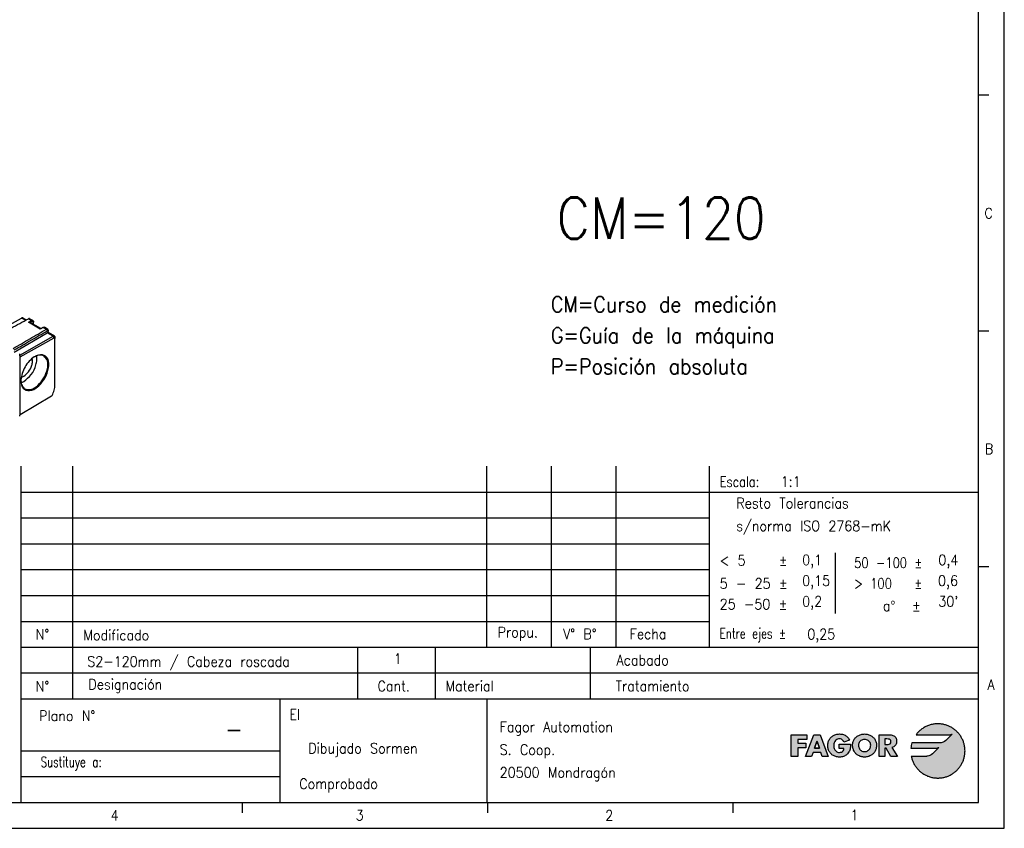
# Model space of a CAD drawing. Header units: millimetres. Extents: x -500 to 476, y -131 to 328.
# Tile 11 of 20: x -96 to 94, y -92 to 64. Entities that reach past the tile are written whole.
import ezdxf

# ---------------------------------------------------------------- set-up
doc = ezdxf.new("R2010")
doc.units = ezdxf.units.MM
doc.layers.add('1', color=7, linetype='Continuous')
doc.layers.add('LAYER_1', color=7, linetype='Continuous')
doc.styles.add('CONVERTER_12', font='txt.shx', dxfattribs={"width": 0.9})
doc.styles.add('CONVERTER_13', font='txt.shx', dxfattribs={"width": 0.72})
doc.styles.add('CONVERTER_14', font='txt.shx', dxfattribs={"width": 0.81})

# ---------------------------------------------------------------- blocks, each defined once
blk = doc.blocks.new('REGLA_S-70__25', base_point=(-372.76, -121.3))
at = {"color": 7, "linetype": 'Continuous'}
for p, q in [((-203.63, 5.77), (-191.02, 12.82)), ((-190.53, 12.86), (-189.19, 12.08)), ((-186.67, 11.85), (-187.89, 12.55)), ((-187.73, 11.17), (-187.66, 11.14)), ((-183.54, 8.75), (-187.66, 11.14)), ((-186.41, 10.41), (-186.41, 11.31)), ((-182.74, 9.2), (-183.63, 8.7)), ((-180.94, 8.53), (-182.15, 9.23)), ((-193.82, -0.33), (-181.06, 7.06)), ((-191.74, -1.5), (-178.78, 5.74)), ((-191.52, -2.19), (-178.44, 5.12)), ((-178.3, 5.78), (-180.73, 7.19)), ((-178.09, 4.91), (-178.09, 5.32)), ((-178.09, -12.99), (-178.09, 4.91)), ((-191.74, -1.82), (-191.74, -1)), ((-191.74, -1.82), (-191.52, -2.19)), ((-191.74, -1.82), (-191.74, -24.74)), ((-191.52, -24.62), (-191.52, -2.19)), ((-179.47, -17.4), (-191.52, -24.62)), ((-191.74, -24.74), (-191.52, -24.62)), ((-191.74, -25.15), (-191.74, -24.74))]:
    blk.add_line(p, q, dxfattribs=at)
at = {"color": 3, "linetype": 'Continuous'}
for p, q in [((-189.48, 11.93), (-191.02, 12.82)), ((-188.38, 12.52), (-187.16, 11.81)), ((-188.29, 11.18), (-187.16, 11.81)), ((-187.73, 11.17), (-187.02, 11.56)), ((-183.77, 8.56), (-188.29, 11.18)), ((-186.47, 10.45), (-186.47, 11.23)), ((-182.64, 9.19), (-183.77, 8.56)), ((-182.64, 9.19), (-181.42, 8.48)), ((-181.42, 8.48), (-181.07, 7.87)), ((-178.78, 5.74), (-181.06, 7.06)), ((-178.44, 5.12), (-178.78, 5.74))]:
    blk.add_line(p, q, dxfattribs=at)
blk.add_arc((-187.3, 11.57), 0.279, 359.0255, 59.8242, dxfattribs=at)
at = {"color": 7, "linetype": 'Continuous'}
for points, knots in [([(-201.71, 5.33), (-200.6, 5.93), (-198.38, 7.13), (-195.05, 8.92), (-191.72, 10.72), (-189.5, 11.92), (-188.38, 12.52)], [0, 0, 0, 0, 3.780232, 7.560463, 11.347824, 15.135181, 15.135181, 15.135181, 15.135181]), ([(-190.53, 12.86), (-190.6, 12.88), (-190.77, 12.94), (-190.93, 12.86), (-191.02, 12.82)], [0, 0, 0, 0, 0.2285345, 0.507372, 0.507372, 0.507372, 0.507372]), ([(-187.89, 12.55), (-187.93, 12.57), (-188.03, 12.61), (-188.17, 12.6), (-188.29, 12.56), (-188.35, 12.53), (-188.38, 12.52)], [0, 0, 0, 0, 0.1484705, 0.312642, 0.4122035, 0.5188611, 0.5188611, 0.5188611, 0.5188611]), ([(-186.67, 11.85), (-186.64, 11.83), (-186.56, 11.77), (-186.47, 11.64), (-186.42, 11.48), (-186.41, 11.36), (-186.41, 11.31)], [0, 0, 0, 0, 0.1354338, 0.2791408, 0.4764169, 0.6267521, 0.6267521, 0.6267521, 0.6267521]), ([(-194.28, 1.04), (-193.21, 1.66), (-191.07, 2.9), (-187.85, 4.76), (-184.64, 6.62), (-182.49, 7.86), (-181.42, 8.48)], [0, 0, 0, 0, 3.712795, 7.42559, 11.145389, 14.865192, 14.865192, 14.865192, 14.865192]), ([(-193.86, 0.47), (-192.8, 1.08), (-190.68, 2.3), (-187.49, 4.15), (-184.28, 6.01), (-182.14, 7.25), (-181.07, 7.87)], [0, 0, 0, 0, 3.671944, 7.343887, 11.063257, 14.780058, 14.780058, 14.780058, 14.780058]), ([(-188.29, 11.18), (-188.25, 11.19), (-188.17, 11.2), (-188.07, 11.21), (-187.97, 11.21), (-187.87, 11.2), (-187.79, 11.18), (-187.74, 11.17), (-187.73, 11.17)], [0, 0, 0, 0, 0.1305229, 0.2360462, 0.3109059, 0.4386132, 0.5256468, 0.5684715, 0.5684715, 0.5684715, 0.5684715]), ([(-183.63, 8.7), (-183.64, 8.69), (-183.67, 8.68), (-183.7, 8.64), (-183.74, 8.6), (-183.76, 8.57), (-183.77, 8.56)], [0, 0, 0, 0, 0.0428968, 0.0907963, 0.1427579, 0.1986766, 0.1986766, 0.1986766, 0.1986766]), ([(-182.74, 9.2), (-182.68, 9.23), (-182.58, 9.28), (-182.41, 9.31), (-182.26, 9.29), (-182.18, 9.25), (-182.15, 9.23)], [0, 0, 0, 0, 0.1781024, 0.3404682, 0.5058374, 0.6155191, 0.6155191, 0.6155191, 0.6155191]), ([(-180.94, 8.53), (-180.98, 8.55), (-181.08, 8.59), (-181.21, 8.57), (-181.33, 8.53), (-181.39, 8.5), (-181.42, 8.48)], [0, 0, 0, 0, 0.1430297, 0.301851, 0.3988723, 0.5033664, 0.5033664, 0.5033664, 0.5033664]), ([(-180.73, 7.67), (-180.73, 7.72), (-180.74, 7.8), (-180.82, 7.9), (-180.95, 7.93), (-181.02, 7.89), (-181.07, 7.87)], [0, 0, 0, 0, 0.1339242, 0.2472862, 0.3601591, 0.4968797, 0.4968797, 0.4968797, 0.4968797]), ([(-180.73, 8.09), (-180.74, 8.13), (-180.74, 8.23), (-180.78, 8.36), (-180.85, 8.47), (-180.91, 8.51), (-180.94, 8.53)], [0, 0, 0, 0, 0.1237187, 0.2780411, 0.4152543, 0.5050701, 0.5050701, 0.5050701, 0.5050701]), ([(-180.73, 8.09), (-180.73, 8.06), (-180.73, 7.99), (-180.73, 7.88), (-180.73, 7.78), (-180.73, 7.71), (-180.73, 7.67)], [0, 0, 0, 0, 0.1049516, 0.2099032, 0.3148546, 0.4198058, 0.4198058, 0.4198058, 0.4198058]), ([(-180.73, 7.19), (-180.73, 7.27), (-180.73, 7.43), (-180.73, 7.59), (-180.73, 7.67)], [0, 0, 0, 0, 0.2381503, 0.4827262, 0.4827262, 0.4827262, 0.4827262]), ([(-180.73, 7.15), (-180.78, 7.15), (-180.9, 7.14), (-181.01, 7.09), (-181.06, 7.06)], [0, 0, 0, 0, 0.162662, 0.3515403, 0.3515403, 0.3515403, 0.3515403]), ([(-180.73, 7.15), (-180.73, 7.15), (-180.73, 7.17), (-180.73, 7.18), (-180.73, 7.19)], [0, 0, 0, 0, 0.02013951, 0.04152316, 0.04152316, 0.04152316, 0.04152316]), ([(-178.78, 5.74), (-178.7, 5.78), (-178.54, 5.86), (-178.37, 5.8), (-178.3, 5.78)], [0, 0, 0, 0, 0.2788376, 0.507372, 0.507372, 0.507372, 0.507372]), ([(-178.44, 5.12), (-178.34, 5.15), (-178.15, 5.2), (-178.11, 5.01), (-178.09, 4.91)], [0, 0, 0, 0, 0.2468009, 0.4954625, 0.4954625, 0.4954625, 0.4954625]), ([(-178.3, 5.78), (-178.24, 5.73), (-178.1, 5.6), (-178.09, 5.42), (-178.09, 5.32)], [0, 0, 0, 0, 0.2328484, 0.5182881, 0.5182881, 0.5182881, 0.5182881]), ([(-191.25, -11.41), (-191.13, -12.52), (-190.91, -14.56), (-187.5, -15.67), (-184.4, -13.69), (-181.83, -10.56), (-180.43, -6.77), (-180.32, -3.1), (-183.06, -0.79), (-184.92, -1.66), (-185.94, -2.14)], [0, 0, 0, 0, 3.066068, 5.646588, 9.092091, 13.401089, 17.695083, 21.107482, 23.679621, 26.777197, 26.777197, 26.777197, 26.777197]), ([(-186.12, -2.24), (-186.79, -2.75), (-188.19, -3.83), (-189.73, -6.06), (-190.89, -8.51), (-191.13, -10.26), (-191.24, -11.09)], [0, 0, 0, 0, 2.517234, 5.276536, 8.035837, 10.553071, 10.553071, 10.553071, 10.553071]), ([(-190.18, -11.71), (-189.15, -10.89), (-187.02, -9.17), (-185.56, -6.05), (-184.99, -3.5), (-185.1, -2.32), (-185.15, -1.77)], [0, 0, 0, 0, 3.905208, 8.117215, 10.026438, 11.669848, 11.669848, 11.669848, 11.669848]), ([(-190.18, -9.71), (-189.5, -9.17), (-188.09, -8.03), (-187.09, -5.91), (-186.71, -4.11), (-186.85, -3.22), (-186.92, -2.82)], [0, 0, 0, 0, 2.587261, 5.377782, 6.829452, 8.044469, 8.044469, 8.044469, 8.044469]), ([(-189.77, -14.53), (-188.98, -14.71), (-187.13, -15.13), (-184.42, -13.16), (-182.21, -10.41), (-180.93, -7.12), (-180.58, -3.79), (-181.86, -2.4), (-182.41, -1.8)], [0, 0, 0, 0, 2.344815, 5.465268, 9.212081, 12.958894, 16.079347, 18.424162, 18.424162, 18.424162, 18.424162]), ([(-185.94, -2.14), (-185.97, -2.15), (-186.03, -2.19), (-186.09, -2.22), (-186.12, -2.24)], [0, 0, 0, 0, 0.1008763, 0.2027351, 0.2027351, 0.2027351, 0.2027351]), ([(-182.41, -1.8), (-182.95, -1.64), (-184.16, -1.28), (-185.31, -1.83), (-185.94, -2.14)], [0, 0, 0, 0, 1.65531, 3.667405, 3.667405, 3.667405, 3.667405]), ([(-191.24, -11.2), (-191.24, -11.22), (-191.24, -11.25), (-191.24, -11.28), (-191.25, -11.3)], [0, 0, 0, 0, 0.04816634, 0.09617226, 0.09617226, 0.09617226, 0.09617226]), ([(-191.25, -11.3), (-191.25, -11.32), (-191.25, -11.35), (-191.25, -11.39), (-191.25, -11.41)], [0, 0, 0, 0, 0.0552586, 0.1102746, 0.1102746, 0.1102746, 0.1102746]), ([(-191.25, -11.41), (-191.18, -12.08), (-191.07, -13.31), (-190.18, -14.15), (-189.77, -14.53)], [0, 0, 0, 0, 1.947912, 3.560453, 3.560453, 3.560453, 3.560453]), ([(-191.24, -11.09), (-191.24, -11.11), (-191.24, -11.15), (-191.24, -11.18), (-191.24, -11.2)], [0, 0, 0, 0, 0.0534108, 0.106587, 0.106587, 0.106587, 0.106587]), ([(-191.14, -10.11), (-190.98, -10.06), (-190.65, -9.97), (-190.34, -9.8), (-190.18, -9.71)], [0, 0, 0, 0, 0.4963, 1.038676, 1.038676, 1.038676, 1.038676]), ([(-191.17, -12.17), (-191, -12.11), (-190.66, -11.98), (-190.34, -11.8), (-190.18, -11.71)], [0, 0, 0, 0, 0.529026, 1.090755, 1.090755, 1.090755, 1.090755]), ([(-179.21, -17.1), (-178.89, -16.42), (-178.27, -15.11), (-178.15, -13.67), (-178.09, -12.99)], [0, 0, 0, 0, 2.254225, 4.290005, 4.290005, 4.290005, 4.290005]), ([(-179.47, -17.4), (-179.42, -17.36), (-179.31, -17.28), (-179.24, -17.16), (-179.21, -17.1)], [0, 0, 0, 0, 0.1883154, 0.3957472, 0.3957472, 0.3957472, 0.3957472])]:
    blk.add_open_spline(points, degree=3, knots=knots, dxfattribs=at)
at = {"color": 3, "linetype": 'Continuous'}
for points, knots in [([(-187.16, 11.81), (-187.08, 11.85), (-186.92, 11.93), (-186.75, 11.88), (-186.67, 11.85)], [0, 0, 0, 0, 0.2788376, 0.507372, 0.507372, 0.507372, 0.507372]), ([(-187.02, 11.56), (-186.87, 11.61), (-186.57, 11.69), (-186.5, 11.39), (-186.47, 11.23)], [0, 0, 0, 0, 0.3948815, 0.79274, 0.79274, 0.79274, 0.79274]), ([(-186.41, 11.31), (-186.41, 11.3), (-186.42, 11.26), (-186.45, 11.24), (-186.47, 11.23)], [0, 0, 0, 0, 0.0468406, 0.1041979, 0.1041979, 0.1041979, 0.1041979]), ([(-182.74, 9.2), (-182.72, 9.21), (-182.69, 9.22), (-182.66, 9.2), (-182.64, 9.19)], [0, 0, 0, 0, 0.0469662, 0.1039856, 0.1039856, 0.1039856, 0.1039856]), ([(-182.64, 9.19), (-182.55, 9.23), (-182.39, 9.31), (-182.22, 9.26), (-182.15, 9.23)], [0, 0, 0, 0, 0.2761414, 0.5061546, 0.5061546, 0.5061546, 0.5061546])]:
    blk.add_open_spline(points, degree=3, knots=knots, dxfattribs=at)
blk = doc.blocks.new('REGLA_S2-120-T__26', base_point=(-372.76, -135.45))
blk.add_blockref('REGLA_S-70__25', (-372.76, -121.3))
blk = doc.blocks.new('Iso2', base_point=(-293.1, -74))
blk.add_blockref('REGLA_S2-120-T__26', (-372.76, -135.45))
blk = doc.blocks.new('tolerancias', base_point=(37.41, -57.22))
at = {"layer": '1', "color": 7}
blk.add_point((37.41, -57.22), dxfattribs=at)
blk = doc.blocks.new('_A2', base_point=(89.41, -87.22))
at = {"layer": '1', "linetype": 'Continuous'}
for points in [[(83.09, -75.25), (82.85, -75.44), (82.61, -75.57), (82.38, -75.65), (82.18, -75.7), (82.04, -75.71), (81.97, -75.72), (76.56, -75.72), (76.49, -75.96), (76.44, -76.2), (76.39, -76.45), (76.36, -76.7), (81.3, -76.7), (81.3, -76.7), (81.53, -76.67), (81.69, -76.61), (81.76, -76.58), (80.53, -77.81), (80.53, -77.81), (80.29, -78.01), (80.04, -78.15), (79.8, -78.24), (79.6, -78.28), (79.45, -78.3), (79.38, -78.31), (76.43, -78.31), (76.47, -78.47), (76.51, -78.64), (76.56, -78.8), (76.61, -78.96), (76.67, -79.12), (76.73, -79.27), (76.8, -79.42), (76.87, -79.57), (76.94, -79.72), (77.02, -79.86), (77.11, -80.01), (77.2, -80.15), (77.29, -80.28), (77.39, -80.41), (77.49, -80.54), (77.59, -80.67), (77.7, -80.79), (77.81, -80.91), (77.93, -81.03), (78.05, -81.14), (78.17, -81.25), (78.3, -81.35), (78.43, -81.45), (78.56, -81.55), (78.7, -81.64), (78.84, -81.73), (78.98, -81.82), (79.13, -81.9), (79.27, -81.97), (79.42, -82.04), (79.58, -82.11), (79.73, -82.17), (79.89, -82.23), (80.05, -82.28), (80.21, -82.32), (80.38, -82.37), (80.54, -82.4), (80.71, -82.43), (80.88, -82.46), (81.05, -82.48), (81.22, -82.49), (81.4, -82.5), (81.57, -82.5), (81.75, -82.5), (81.92, -82.49), (82.09, -82.48), (82.26, -82.46), (82.42, -82.43), (82.59, -82.41), (82.75, -82.37), (82.91, -82.33), (83.07, -82.29), (83.23, -82.24), (83.39, -82.18), (83.54, -82.12), (83.69, -82.06), (83.84, -81.99), (83.98, -81.92), (84.13, -81.84), (84.27, -81.76), (84.4, -81.67), (84.54, -81.59), (84.67, -81.49), (84.8, -81.39), (84.92, -81.29), (85.05, -81.19), (85.17, -81.08), (85.28, -80.97), (85.39, -80.85), (85.5, -80.73), (85.61, -80.61), (85.71, -80.49), (85.81, -80.36), (85.9, -80.22), (85.99, -80.09), (86.07, -79.95), (86.16, -79.81), (86.23, -79.67), (86.3, -79.52), (86.37, -79.38), (86.44, -79.23), (86.5, -79.07), (86.55, -78.92), (86.6, -78.76), (86.64, -78.6), (86.68, -78.44), (86.72, -78.28), (86.75, -78.11), (86.77, -77.94), (86.79, -77.77), (86.81, -77.6), (86.81, -77.43), (86.82, -77.26), (86.81, -77.09), (86.81, -76.92), (86.79, -76.74), (86.77, -76.58), (86.75, -76.41), (86.72, -76.24), (86.68, -76.08), (86.64, -75.92), (86.6, -75.76), (86.55, -75.6), (86.5, -75.45), (86.44, -75.29), (86.37, -75.14), (86.3, -75), (86.23, -74.85), (86.16, -74.71), (86.07, -74.57), (85.99, -74.43), (85.9, -74.3), (85.81, -74.16), (85.71, -74.03), (85.61, -73.91), (85.5, -73.79), (85.39, -73.67), (85.28, -73.55), (85.17, -73.44), (85.05, -73.33), (84.92, -73.23), (84.8, -73.13), (84.67, -73.03), (84.54, -72.94), (84.4, -72.85), (84.27, -72.76), (84.13, -72.68), (83.98, -72.6), (83.84, -72.53), (83.69, -72.46), (83.54, -72.4), (83.39, -72.34), (83.23, -72.28), (83.07, -72.23), (82.91, -72.19), (82.75, -72.15), (82.59, -72.12), (82.42, -72.09), (82.26, -72.06), (82.09, -72.04), (81.92, -72.03), (81.75, -72.02), (81.57, -72.02), (81.38, -72.02), (81.2, -72.03), (81.01, -72.05), (80.82, -72.07), (80.64, -72.1), (80.46, -72.13), (80.28, -72.18), (80.11, -72.22), (79.93, -72.28), (79.76, -72.34), (79.59, -72.4), (79.43, -72.47), (79.27, -72.55), (79.11, -72.63), (78.95, -72.71), (78.8, -72.81), (78.65, -72.9), (78.5, -73), (78.36, -73.11), (78.22, -73.22), (78.09, -73.34), (77.96, -73.46), (77.83, -73.58), (77.71, -73.71), (77.59, -73.84), (77.48, -73.98), (77.37, -74.12), (83.89, -74.12), (84.11, -74.08), (84.28, -74.03), (84.34, -74)], [(56.27, -75.04), (54.53, -75.04), (54.53, -75.74), (56.06, -75.74), (56.06, -76.66), (54.53, -76.66), (54.53, -78.31), (53.22, -78.31), (53.22, -74.12), (56.27, -74.12)], [(63.78, -74.32), (63.92, -74.42), (64.05, -74.54), (64.17, -74.67), (64.28, -74.82), (64.38, -74.98), (64.47, -75.15), (63.43, -75.59), (63.35, -75.4), (63.23, -75.24), (63.09, -75.1), (62.92, -75), (62.74, -74.94), (62.53, -74.92), (62.34, -74.94), (62.17, -74.98), (62.02, -75.06), (61.88, -75.16), (61.77, -75.27), (61.67, -75.41), (61.59, -75.56), (61.52, -75.72), (61.48, -75.89), (61.45, -76.07), (61.44, -76.24), (61.45, -76.42), (61.48, -76.59), (61.52, -76.76), (61.59, -76.92), (61.67, -77.07), (61.78, -77.21), (61.9, -77.32), (62.03, -77.42), (62.19, -77.49), (62.36, -77.54), (62.54, -77.55), (62.77, -77.53), (62.97, -77.47), (63.14, -77.37), (63.28, -77.23), (63.38, -77.05), (63.42, -76.82), (62.53, -76.82), (62.53, -75.97), (64.69, -75.97), (64.69, -76.17), (64.68, -76.36), (64.66, -76.55), (64.63, -76.74), (64.6, -76.92), (64.54, -77.1), (64.47, -77.28), (64.38, -77.45), (64.27, -77.62), (64.14, -77.79), (64, -77.93), (63.84, -78.05), (63.68, -78.16), (63.51, -78.25), (63.33, -78.32), (63.14, -78.38), (62.95, -78.42), (62.75, -78.44), (62.54, -78.45), (62.35, -78.44), (62.17, -78.42), (62, -78.39), (61.83, -78.35), (61.67, -78.3), (61.52, -78.24), (61.38, -78.17), (61.24, -78.08), (61.11, -77.99), (60.99, -77.89), (60.87, -77.78), (60.77, -77.66), (60.68, -77.53), (60.59, -77.39), (60.52, -77.25), (60.46, -77.1), (60.4, -76.94), (60.36, -76.77), (60.33, -76.6), (60.31, -76.42), (60.31, -76.24), (60.31, -76.04), (60.33, -75.86), (60.36, -75.68), (60.4, -75.51), (60.46, -75.35), (60.52, -75.19), (60.6, -75.05), (60.68, -74.91), (60.78, -74.78), (60.88, -74.65), (60.99, -74.54), (61.12, -74.44), (61.25, -74.35), (61.39, -74.26), (61.54, -74.19), (61.69, -74.13), (61.86, -74.07), (62.03, -74.03), (62.2, -74), (62.39, -73.99), (62.58, -73.98), (62.77, -73.99), (62.96, -74.01), (63.14, -74.04), (63.31, -74.09), (63.48, -74.15), (63.64, -74.23)]]:
    blk.add_hatch(color=2, dxfattribs=at).paths.add_polyline_path(points)
h = blk.add_hatch(color=2, dxfattribs=at)
h.paths.add_polyline_path([(60.4, -78.31), (59.24, -78.31), (58.96, -77.58), (57.46, -77.58), (57.17, -78.31), (56.02, -78.31), (57.63, -74.12), (58.82, -74.12)])
h.paths.add_polyline_path([(58.67, -76.75), (57.76, -76.75), (58.21, -75.41), (58.22, -75.41)], flags=16)
h = blk.add_hatch(color=2, dxfattribs=at)
h.paths.add_polyline_path([(68.24, -74.12), (68.4, -74.19), (68.55, -74.26), (68.69, -74.34), (68.83, -74.43), (68.96, -74.53), (69.08, -74.64), (69.19, -74.76), (69.3, -74.88), (69.39, -75.01), (69.48, -75.15), (69.55, -75.3), (69.61, -75.46), (69.66, -75.62), (69.7, -75.78), (69.72, -75.96), (69.73, -76.14), (69.72, -76.32), (69.7, -76.5), (69.67, -76.67), (69.63, -76.83), (69.58, -76.99), (69.52, -77.14), (69.45, -77.29), (69.37, -77.43), (69.28, -77.56), (69.18, -77.68), (69.07, -77.8), (68.95, -77.91), (68.83, -78.01), (68.7, -78.09), (68.56, -78.17), (68.41, -78.24), (68.26, -78.31), (68.1, -78.36), (67.94, -78.4), (67.77, -78.42), (67.59, -78.44), (67.41, -78.45), (67.23, -78.44), (67.05, -78.42), (66.88, -78.4), (66.72, -78.36), (66.56, -78.31), (66.4, -78.24), (66.26, -78.17), (66.12, -78.09), (65.99, -78.01), (65.86, -77.91), (65.75, -77.8), (65.64, -77.68), (65.54, -77.56), (65.45, -77.43), (65.37, -77.29), (65.3, -77.14), (65.24, -76.99), (65.18, -76.83), (65.14, -76.67), (65.12, -76.5), (65.1, -76.32), (65.09, -76.14), (65.1, -75.96), (65.12, -75.78), (65.16, -75.62), (65.21, -75.46), (65.27, -75.3), (65.34, -75.15), (65.42, -75.01), (65.52, -74.88), (65.62, -74.76), (65.74, -74.64), (65.86, -74.53), (65.99, -74.43), (66.13, -74.34), (66.27, -74.26), (66.42, -74.19), (66.58, -74.12), (66.74, -74.07), (66.9, -74.03), (67.07, -74), (67.24, -73.99), (67.41, -73.98), (67.58, -73.99), (67.75, -74), (67.92, -74.03), (68.08, -74.07)])
h.paths.add_polyline_path([(66.24, -75.97), (66.23, -76.14), (66.24, -76.33), (66.28, -76.51), (66.34, -76.68), (66.42, -76.84), (66.52, -76.97), (66.63, -77.1), (66.77, -77.2), (66.91, -77.28), (67.07, -77.34), (67.23, -77.38), (67.41, -77.39), (67.58, -77.38), (67.75, -77.34), (67.91, -77.28), (68.05, -77.2), (68.18, -77.1), (68.3, -76.97), (68.4, -76.84), (68.48, -76.68), (68.54, -76.51), (68.58, -76.33), (68.59, -76.14), (68.58, -75.97), (68.53, -75.8), (68.46, -75.65), (68.36, -75.5), (68.24, -75.37), (68.11, -75.26), (67.95, -75.17), (67.78, -75.1), (67.6, -75.05), (67.41, -75.04), (67.22, -75.05), (67.04, -75.1), (66.87, -75.17), (66.71, -75.26), (66.57, -75.37), (66.45, -75.5), (66.36, -75.65), (66.29, -75.8)], flags=16)
h = blk.add_hatch(color=2, dxfattribs=at)
h.paths.add_polyline_path([(72.73, -74.2), (72.9, -74.25), (73.05, -74.33), (73.19, -74.43), (73.31, -74.54), (73.42, -74.68), (73.5, -74.83), (73.56, -75), (73.6, -75.19), (73.61, -75.41), (73.6, -75.6), (73.56, -75.78), (73.5, -75.95), (73.42, -76.1), (73.32, -76.24), (73.2, -76.37), (73.05, -76.47), (72.88, -76.54), (72.69, -76.59), (73.78, -78.31), (72.49, -78.31), (71.57, -76.71), (71.32, -76.71), (71.32, -78.31), (70.23, -78.31), (70.23, -74.12), (72.15, -74.12), (72.36, -74.13), (72.55, -74.15)])
h.paths.add_polyline_path([(71.32, -74.95), (71.32, -76), (71.74, -76), (71.96, -75.99), (72.16, -75.94), (72.34, -75.86), (72.46, -75.7), (72.5, -75.47), (72.46, -75.25), (72.34, -75.09), (72.16, -75.01), (71.96, -74.96), (71.74, -74.95)], flags=16)
at = {"layer": '1', "color": 2, "linetype": 'Continuous'}
for p, q in [((94.41, -92.22), (94.41, 327.78)), ((91.41, 49.45), (89.41, 49.45)), ((91.41, 3.89), (89.41, 3.89)), ((-95.59, -27.22), (89.41, -27.22)), ((-95.59, -32.22), (37.41, -32.22)), ((-95.59, -37.22), (37.41, -37.22)), ((61.71, -38.96), (61.71, -50.69)), ((91.41, -41.66), (89.41, -41.66)), ((-95.59, -42.22), (37.41, -42.22)), ((-95.59, -47.22), (37.41, -47.22)), ((-95.59, -52.22), (37.41, -52.22)), ((89.41, -62.22), (-95.59, -62.22)), ((-95.59, -82.22), (-45.59, -82.22)), ((-52.84, -89.22), (-52.84, -87.22)), ((-5.42, -89.22), (-5.42, -87.22)), ((42, -89.22), (42, -87.22)), ((-499.59, -92.22), (94.41, -92.22))]:
    blk.add_line(p, q, dxfattribs=at)
at = {"layer": '1', "color": 7, "linetype": 'Continuous'}
for p, q in [((89.41, -87.22), (89.41, 322.78)), ((-95.59, -87.22), (-95.59, -22.22)), ((-85.59, -67.22), (-85.59, -22.22)), ((-5.59, -57.22), (-5.59, -22.22)), ((6.91, -57.22), (6.91, -22.22)), ((19.41, -57.22), (19.41, -22.22)), ((37.41, -57.22), (37.41, -22.22)), ((-95.59, -57.22), (89.41, -57.22)), ((-30.59, -57.22), (-30.59, -67.22)), ((-15.59, -57.22), (-15.59, -67.22)), ((14.41, -57.22), (14.41, -67.22)), ((-95.59, -67.22), (89.41, -67.22)), ((-45.59, -67.22), (-45.59, -77.22)), ((-5.59, -67.22), (-5.59, -87.22)), ((-95.59, -77.22), (-45.59, -77.22)), ((-45.59, -77.22), (-45.59, -82.22)), ((-45.59, -82.22), (-45.59, -87.22)), ((-479.59, -87.22), (89.41, -87.22))]:
    blk.add_line(p, q, dxfattribs=at)
at = {"layer": 'LAYER_1', "color": 2, "linetype": 'Continuous'}
for p, q in [((79.93, -72.28), (79.76, -72.34)), ((80.11, -72.22), (79.93, -72.28)), ((80.28, -72.18), (80.11, -72.22)), ((80.46, -72.13), (80.28, -72.18)), ((80.64, -72.1), (80.46, -72.13)), ((80.82, -72.07), (80.64, -72.1)), ((81.01, -72.05), (80.82, -72.07)), ((81.2, -72.03), (81.01, -72.05)), ((81.38, -72.02), (81.2, -72.03)), ((81.57, -72.02), (81.38, -72.02)), ((81.75, -72.02), (81.57, -72.02)), ((81.92, -72.03), (81.75, -72.02)), ((82.09, -72.04), (81.92, -72.03)), ((82.26, -72.06), (82.09, -72.04)), ((82.42, -72.09), (82.26, -72.06)), ((82.59, -72.12), (82.42, -72.09)), ((82.75, -72.15), (82.59, -72.12)), ((82.91, -72.19), (82.75, -72.15)), ((83.07, -72.23), (82.91, -72.19)), ((83.23, -72.28), (83.07, -72.23)), ((83.39, -72.34), (83.23, -72.28)), ((53.22, -78.31), (53.22, -74.12)), ((53.22, -74.12), (56.27, -74.12)), ((56.02, -78.31), (57.63, -74.12)), ((56.27, -74.12), (56.27, -75.04)), ((57.63, -74.12), (58.82, -74.12)), ((58.82, -74.12), (60.4, -78.31)), ((61.39, -74.26), (61.54, -74.19)), ((61.54, -74.19), (61.69, -74.13)), ((61.69, -74.13), (61.86, -74.07)), ((61.86, -74.07), (62.03, -74.03)), ((62.03, -74.03), (62.2, -74)), ((62.2, -74), (62.39, -73.99)), ((62.39, -73.99), (62.58, -73.98)), ((62.58, -73.98), (62.58, -73.98)), ((62.58, -73.98), (62.77, -73.99)), ((62.77, -73.99), (62.96, -74.01)), ((62.96, -74.01), (63.14, -74.04)), ((63.14, -74.04), (63.31, -74.09)), ((63.31, -74.09), (63.48, -74.15)), ((63.48, -74.15), (63.64, -74.23)), ((66.27, -74.26), (66.42, -74.19)), ((66.42, -74.19), (66.58, -74.12)), ((66.58, -74.12), (66.74, -74.07)), ((66.74, -74.07), (66.9, -74.03)), ((66.9, -74.03), (67.07, -74)), ((67.07, -74), (67.24, -73.99)), ((67.24, -73.99), (67.41, -73.98)), ((67.41, -73.98), (67.58, -73.99)), ((67.58, -73.99), (67.75, -74)), ((67.75, -74), (67.92, -74.03)), ((67.92, -74.03), (68.08, -74.07)), ((68.08, -74.07), (68.24, -74.12)), ((68.24, -74.12), (68.4, -74.19)), ((68.4, -74.19), (68.55, -74.26)), ((70.23, -78.31), (70.23, -74.12)), ((70.23, -74.12), (72.15, -74.12)), ((72.15, -74.12), (72.36, -74.13)), ((72.36, -74.13), (72.55, -74.15)), ((72.55, -74.15), (72.73, -74.2)), ((72.73, -74.2), (72.9, -74.25)), ((77.48, -73.98), (77.37, -74.12)), ((77.37, -74.12), (77.37, -74.12)), ((77.37, -74.12), (83.89, -74.12)), ((77.59, -73.84), (77.48, -73.98)), ((77.71, -73.71), (77.59, -73.84)), ((77.83, -73.58), (77.71, -73.71)), ((77.96, -73.46), (77.83, -73.58)), ((78.09, -73.34), (77.96, -73.46)), ((78.22, -73.22), (78.09, -73.34)), ((78.36, -73.11), (78.22, -73.22)), ((78.5, -73), (78.36, -73.11)), ((78.65, -72.9), (78.5, -73)), ((78.8, -72.81), (78.65, -72.9)), ((78.95, -72.71), (78.8, -72.81)), ((79.11, -72.63), (78.95, -72.71)), ((79.27, -72.55), (79.11, -72.63)), ((79.43, -72.47), (79.27, -72.55)), ((79.59, -72.4), (79.43, -72.47)), ((79.76, -72.34), (79.59, -72.4)), ((84.34, -74), (83.09, -75.25)), ((83.54, -72.4), (83.39, -72.34)), ((83.69, -72.46), (83.54, -72.4)), ((83.84, -72.53), (83.69, -72.46)), ((83.98, -72.6), (83.84, -72.53)), ((83.89, -74.12), (84.11, -74.08)), ((84.13, -72.68), (83.98, -72.6)), ((84.11, -74.08), (84.28, -74.03)), ((84.27, -72.76), (84.13, -72.68)), ((84.4, -72.85), (84.27, -72.76)), ((84.28, -74.03), (84.34, -74)), ((84.54, -72.94), (84.4, -72.85)), ((84.67, -73.03), (84.54, -72.94)), ((84.8, -73.13), (84.67, -73.03)), ((84.92, -73.23), (84.8, -73.13)), ((85.05, -73.33), (84.92, -73.23)), ((85.17, -73.44), (85.05, -73.33)), ((85.28, -73.55), (85.17, -73.44)), ((85.39, -73.67), (85.28, -73.55)), ((85.5, -73.79), (85.39, -73.67)), ((85.61, -73.91), (85.5, -73.79)), ((85.71, -74.03), (85.61, -73.91)), ((85.81, -74.16), (85.71, -74.03)), ((85.9, -74.3), (85.81, -74.16)), ((54.53, -75.04), (54.53, -75.74)), ((56.27, -75.04), (54.53, -75.04)), ((54.53, -75.74), (56.06, -75.74)), ((56.06, -75.74), (56.06, -76.66)), ((58.21, -75.41), (57.76, -76.75)), ((57.76, -76.75), (58.21, -75.41)), ((58.22, -75.41), (58.21, -75.41)), ((58.21, -75.41), (58.22, -75.41)), ((58.67, -76.75), (58.22, -75.41)), ((58.22, -75.41), (58.67, -76.75)), ((60.31, -76.04), (60.33, -75.86)), ((60.31, -76.24), (60.31, -76.04)), ((60.33, -75.86), (60.36, -75.68)), ((60.36, -75.68), (60.4, -75.51)), ((60.4, -75.51), (60.46, -75.35)), ((60.46, -75.35), (60.52, -75.19)), ((60.52, -75.19), (60.6, -75.05)), ((60.6, -75.05), (60.68, -74.91)), ((60.68, -74.91), (60.78, -74.78)), ((60.78, -74.78), (60.88, -74.65)), ((60.88, -74.65), (60.99, -74.54)), ((60.99, -74.54), (61.12, -74.44)), ((61.12, -74.44), (61.25, -74.35)), ((61.25, -74.35), (61.39, -74.26)), ((61.45, -76.07), (61.44, -76.24)), ((61.48, -75.89), (61.45, -76.07)), ((61.52, -75.72), (61.48, -75.89)), ((61.59, -75.56), (61.52, -75.72)), ((61.67, -75.41), (61.59, -75.56)), ((61.77, -75.27), (61.67, -75.41)), ((61.88, -75.16), (61.77, -75.27)), ((62.02, -75.06), (61.88, -75.16)), ((62.17, -74.98), (62.02, -75.06)), ((62.34, -74.94), (62.17, -74.98)), ((62.53, -74.92), (62.34, -74.94)), ((62.74, -74.94), (62.53, -74.92)), ((62.53, -76.82), (62.53, -75.97)), ((62.53, -75.97), (64.69, -75.97)), ((62.92, -75), (62.74, -74.94)), ((63.09, -75.1), (62.92, -75)), ((63.23, -75.24), (63.09, -75.1)), ((63.35, -75.4), (63.23, -75.24)), ((63.43, -75.59), (63.35, -75.4)), ((64.47, -75.15), (63.43, -75.59)), ((63.64, -74.23), (63.78, -74.32)), ((63.78, -74.32), (63.92, -74.42)), ((63.92, -74.42), (64.05, -74.54)), ((64.05, -74.54), (64.17, -74.67)), ((64.17, -74.67), (64.28, -74.82)), ((64.28, -74.82), (64.38, -74.98)), ((64.38, -74.98), (64.47, -75.15)), ((64.69, -75.97), (64.69, -76.17)), ((65.09, -76.14), (65.1, -75.96)), ((65.1, -75.96), (65.12, -75.78)), ((65.12, -75.78), (65.16, -75.62)), ((65.16, -75.62), (65.21, -75.46)), ((65.21, -75.46), (65.27, -75.3)), ((65.27, -75.3), (65.34, -75.15)), ((65.34, -75.15), (65.42, -75.01)), ((65.42, -75.01), (65.52, -74.88)), ((65.52, -74.88), (65.62, -74.76)), ((65.62, -74.76), (65.74, -74.64)), ((65.74, -74.64), (65.86, -74.53)), ((65.86, -74.53), (65.99, -74.43)), ((65.99, -74.43), (66.13, -74.34)), ((66.13, -74.34), (66.27, -74.26)), ((66.24, -75.97), (66.23, -76.14)), ((66.29, -75.8), (66.24, -75.97)), ((66.36, -75.65), (66.29, -75.8)), ((66.45, -75.5), (66.36, -75.65)), ((66.57, -75.37), (66.45, -75.5)), ((66.71, -75.26), (66.57, -75.37)), ((66.87, -75.17), (66.71, -75.26)), ((67.04, -75.1), (66.87, -75.17)), ((67.22, -75.05), (67.04, -75.1)), ((67.41, -75.04), (67.22, -75.05)), ((67.6, -75.05), (67.41, -75.04)), ((67.78, -75.1), (67.6, -75.05)), ((67.95, -75.17), (67.78, -75.1)), ((68.11, -75.26), (67.95, -75.17)), ((68.24, -75.37), (68.11, -75.26)), ((68.36, -75.5), (68.24, -75.37)), ((68.46, -75.65), (68.36, -75.5)), ((68.53, -75.8), (68.46, -75.65)), ((68.58, -75.97), (68.53, -75.8)), ((68.55, -74.26), (68.69, -74.34)), ((68.59, -76.14), (68.58, -75.97)), ((68.69, -74.34), (68.83, -74.43)), ((68.83, -74.43), (68.96, -74.53)), ((68.96, -74.53), (69.08, -74.64)), ((69.08, -74.64), (69.19, -74.76)), ((69.19, -74.76), (69.3, -74.88)), ((69.3, -74.88), (69.39, -75.01)), ((69.39, -75.01), (69.48, -75.15)), ((69.48, -75.15), (69.55, -75.3)), ((69.55, -75.3), (69.61, -75.46)), ((69.61, -75.46), (69.66, -75.62)), ((69.66, -75.62), (69.7, -75.78)), ((69.7, -75.78), (69.72, -75.96)), ((69.72, -75.96), (69.73, -76.14)), ((71.74, -74.95), (71.32, -74.95)), ((71.32, -74.95), (71.32, -76)), ((71.32, -76), (71.74, -76)), ((71.96, -74.96), (71.74, -74.95)), ((71.74, -76), (71.96, -75.99)), ((72.16, -75.01), (71.96, -74.96)), ((71.96, -75.99), (72.16, -75.94)), ((72.34, -75.09), (72.16, -75.01)), ((72.16, -75.94), (72.34, -75.86)), ((72.46, -75.25), (72.34, -75.09)), ((72.34, -75.86), (72.46, -75.7)), ((72.5, -75.47), (72.46, -75.25)), ((72.46, -75.7), (72.5, -75.47)), ((72.9, -74.25), (73.05, -74.33)), ((73.05, -74.33), (73.19, -74.43)), ((73.19, -74.43), (73.31, -74.54)), ((73.31, -74.54), (73.42, -74.68)), ((73.42, -76.1), (73.32, -76.24)), ((73.42, -74.68), (73.5, -74.83)), ((73.5, -75.95), (73.42, -76.1)), ((73.5, -74.83), (73.56, -75)), ((73.56, -75.78), (73.5, -75.95)), ((73.56, -75), (73.6, -75.19)), ((73.6, -75.6), (73.56, -75.78)), ((73.6, -75.19), (73.61, -75.41)), ((73.61, -75.41), (73.6, -75.6)), ((76.49, -75.96), (76.44, -76.2)), ((76.56, -75.72), (76.49, -75.96)), ((81.97, -75.72), (76.56, -75.72)), ((82.04, -75.71), (81.97, -75.72)), ((82.18, -75.7), (82.04, -75.71)), ((82.38, -75.65), (82.18, -75.7)), ((82.61, -75.57), (82.38, -75.65)), ((82.85, -75.44), (82.61, -75.57)), ((83.09, -75.25), (82.85, -75.44)), ((85.99, -74.43), (85.9, -74.3)), ((86.07, -74.57), (85.99, -74.43)), ((86.16, -74.71), (86.07, -74.57)), ((86.23, -74.85), (86.16, -74.71)), ((86.3, -75), (86.23, -74.85)), ((86.37, -75.14), (86.3, -75)), ((86.44, -75.29), (86.37, -75.14)), ((86.5, -75.45), (86.44, -75.29)), ((86.55, -75.6), (86.5, -75.45)), ((86.6, -75.76), (86.55, -75.6)), ((86.64, -75.92), (86.6, -75.76)), ((86.68, -76.08), (86.64, -75.92)), ((86.72, -76.24), (86.68, -76.08)), ((56.06, -76.66), (54.53, -76.66)), ((54.53, -76.66), (54.53, -78.31)), ((57.46, -77.58), (57.17, -78.31)), ((58.96, -77.58), (57.46, -77.58)), ((57.76, -76.75), (58.67, -76.75)), ((58.67, -76.75), (57.76, -76.75)), ((59.24, -78.31), (58.96, -77.58)), ((60.31, -76.42), (60.31, -76.24)), ((60.31, -76.24), (60.31, -76.24)), ((60.33, -76.6), (60.31, -76.42)), ((60.36, -76.77), (60.33, -76.6)), ((60.4, -76.94), (60.36, -76.77)), ((60.46, -77.1), (60.4, -76.94)), ((60.52, -77.25), (60.46, -77.1)), ((60.59, -77.39), (60.52, -77.25)), ((60.68, -77.53), (60.59, -77.39)), ((60.77, -77.66), (60.68, -77.53)), ((60.87, -77.78), (60.77, -77.66)), ((60.99, -77.89), (60.87, -77.78)), ((61.11, -77.99), (60.99, -77.89)), ((61.24, -78.08), (61.11, -77.99)), ((61.44, -76.24), (61.45, -76.42)), ((61.45, -76.42), (61.48, -76.59)), ((61.48, -76.59), (61.52, -76.76)), ((61.52, -76.76), (61.59, -76.92)), ((61.59, -76.92), (61.67, -77.07)), ((61.67, -77.07), (61.78, -77.21)), ((61.78, -77.21), (61.9, -77.32)), ((61.9, -77.32), (62.03, -77.42)), ((62.03, -77.42), (62.19, -77.49)), ((62.19, -77.49), (62.36, -77.54)), ((62.36, -77.54), (62.54, -77.55)), ((63.42, -76.82), (62.53, -76.82)), ((62.54, -77.55), (62.77, -77.53)), ((62.54, -77.55), (62.54, -77.55)), ((62.77, -77.53), (62.97, -77.47)), ((62.97, -77.47), (63.14, -77.37)), ((63.14, -77.37), (63.28, -77.23)), ((63.28, -77.23), (63.38, -77.05)), ((63.38, -77.05), (63.42, -76.82)), ((64, -77.93), (63.84, -78.05)), ((64.14, -77.79), (64, -77.93)), ((64.27, -77.62), (64.14, -77.79)), ((64.38, -77.45), (64.27, -77.62)), ((64.47, -77.28), (64.38, -77.45)), ((64.54, -77.1), (64.47, -77.28)), ((64.6, -76.92), (64.54, -77.1)), ((64.63, -76.74), (64.6, -76.92)), ((64.66, -76.55), (64.63, -76.74)), ((64.68, -76.36), (64.66, -76.55)), ((64.69, -76.17), (64.68, -76.36)), ((65.1, -76.32), (65.09, -76.14)), ((65.09, -76.14), (65.09, -76.14)), ((65.12, -76.5), (65.1, -76.32)), ((65.14, -76.67), (65.12, -76.5)), ((65.18, -76.83), (65.14, -76.67)), ((65.24, -76.99), (65.18, -76.83)), ((65.3, -77.14), (65.24, -76.99)), ((65.37, -77.29), (65.3, -77.14)), ((65.45, -77.43), (65.37, -77.29)), ((65.54, -77.56), (65.45, -77.43)), ((65.64, -77.68), (65.54, -77.56)), ((65.75, -77.8), (65.64, -77.68)), ((65.86, -77.91), (65.75, -77.8)), ((65.99, -78.01), (65.86, -77.91)), ((66.12, -78.09), (65.99, -78.01)), ((66.23, -76.14), (66.24, -76.33)), ((66.24, -76.33), (66.28, -76.51)), ((66.28, -76.51), (66.34, -76.68)), ((66.34, -76.68), (66.42, -76.84)), ((66.42, -76.84), (66.52, -76.97)), ((66.52, -76.97), (66.63, -77.1)), ((66.63, -77.1), (66.77, -77.2)), ((66.77, -77.2), (66.91, -77.28)), ((66.91, -77.28), (67.07, -77.34)), ((67.07, -77.34), (67.23, -77.38)), ((67.23, -77.38), (67.41, -77.39)), ((67.41, -77.39), (67.58, -77.38)), ((67.58, -77.38), (67.75, -77.34)), ((67.75, -77.34), (67.91, -77.28)), ((67.91, -77.28), (68.05, -77.2)), ((68.05, -77.2), (68.18, -77.1)), ((68.18, -77.1), (68.3, -76.97)), ((68.3, -76.97), (68.4, -76.84)), ((68.4, -76.84), (68.48, -76.68)), ((68.48, -76.68), (68.54, -76.51)), ((68.54, -76.51), (68.58, -76.33)), ((68.58, -76.33), (68.59, -76.14)), ((68.59, -76.14), (68.59, -76.14)), ((68.83, -78.01), (68.7, -78.09)), ((68.95, -77.91), (68.83, -78.01)), ((69.07, -77.8), (68.95, -77.91)), ((69.18, -77.68), (69.07, -77.8)), ((69.28, -77.56), (69.18, -77.68)), ((69.37, -77.43), (69.28, -77.56)), ((69.45, -77.29), (69.37, -77.43)), ((69.52, -77.14), (69.45, -77.29)), ((69.58, -76.99), (69.52, -77.14)), ((69.63, -76.83), (69.58, -76.99)), ((69.67, -76.67), (69.63, -76.83)), ((69.7, -76.5), (69.67, -76.67)), ((69.72, -76.32), (69.7, -76.5)), ((69.73, -76.14), (69.72, -76.32)), ((69.73, -76.14), (69.73, -76.14)), ((71.57, -76.71), (71.32, -76.71)), ((71.32, -76.71), (71.32, -78.31)), ((72.49, -78.31), (71.57, -76.71)), ((72.88, -76.54), (72.69, -76.59)), ((72.69, -76.59), (73.78, -78.31)), ((73.05, -76.47), (72.88, -76.54)), ((73.2, -76.37), (73.05, -76.47)), ((73.32, -76.24), (73.2, -76.37)), ((76.39, -76.45), (76.36, -76.7)), ((76.36, -76.7), (81.3, -76.7)), ((76.44, -76.2), (76.39, -76.45)), ((80.29, -78.01), (80.04, -78.15)), ((80.53, -77.81), (80.29, -78.01)), ((81.76, -76.58), (80.53, -77.81)), ((80.53, -77.81), (80.53, -77.81)), ((81.3, -76.7), (81.53, -76.67)), ((81.3, -76.7), (81.3, -76.7)), ((81.53, -76.67), (81.69, -76.61)), ((81.69, -76.61), (81.76, -76.58)), ((86.75, -76.41), (86.72, -76.24)), ((86.77, -76.58), (86.75, -76.41)), ((86.75, -78.11), (86.77, -77.94)), ((86.79, -76.74), (86.77, -76.58)), ((86.77, -77.94), (86.79, -77.77)), ((86.81, -76.92), (86.79, -76.74)), ((86.79, -77.77), (86.81, -77.6)), ((86.81, -77.09), (86.81, -76.92)), ((86.82, -77.26), (86.81, -77.09)), ((86.81, -77.43), (86.82, -77.26)), ((86.81, -77.6), (86.81, -77.43)), ((86.82, -77.26), (86.82, -77.26)), ((54.53, -78.31), (53.22, -78.31)), ((57.17, -78.31), (56.02, -78.31)), ((60.4, -78.31), (59.24, -78.31)), ((61.38, -78.17), (61.24, -78.08)), ((61.52, -78.24), (61.38, -78.17)), ((61.67, -78.3), (61.52, -78.24)), ((61.83, -78.35), (61.67, -78.3)), ((62, -78.39), (61.83, -78.35)), ((62.17, -78.42), (62, -78.39)), ((62.35, -78.44), (62.17, -78.42)), ((62.54, -78.45), (62.35, -78.44)), ((62.75, -78.44), (62.54, -78.45)), ((62.95, -78.42), (62.75, -78.44)), ((63.14, -78.38), (62.95, -78.42)), ((63.33, -78.32), (63.14, -78.38)), ((63.51, -78.25), (63.33, -78.32)), ((63.68, -78.16), (63.51, -78.25)), ((63.84, -78.05), (63.68, -78.16)), ((66.26, -78.17), (66.12, -78.09)), ((66.4, -78.24), (66.26, -78.17)), ((66.56, -78.31), (66.4, -78.24)), ((66.72, -78.36), (66.56, -78.31)), ((66.88, -78.4), (66.72, -78.36)), ((67.05, -78.42), (66.88, -78.4)), ((67.23, -78.44), (67.05, -78.42)), ((67.41, -78.45), (67.23, -78.44)), ((67.59, -78.44), (67.41, -78.45)), ((67.77, -78.42), (67.59, -78.44)), ((67.94, -78.4), (67.77, -78.42)), ((68.1, -78.36), (67.94, -78.4)), ((68.26, -78.31), (68.1, -78.36)), ((68.41, -78.24), (68.26, -78.31)), ((68.56, -78.17), (68.41, -78.24)), ((68.7, -78.09), (68.56, -78.17)), ((71.32, -78.31), (70.23, -78.31)), ((73.78, -78.31), (72.49, -78.31)), ((79.38, -78.31), (76.43, -78.31)), ((76.43, -78.31), (76.47, -78.47)), ((76.47, -78.47), (76.51, -78.64)), ((76.51, -78.64), (76.56, -78.8)), ((76.56, -78.8), (76.61, -78.96)), ((76.61, -78.96), (76.67, -79.12)), ((76.67, -79.12), (76.73, -79.27)), ((76.73, -79.27), (76.8, -79.42)), ((76.8, -79.42), (76.87, -79.57)), ((76.87, -79.57), (76.94, -79.72)), ((76.94, -79.72), (77.02, -79.86)), ((77.02, -79.86), (77.11, -80.01)), ((79.45, -78.3), (79.38, -78.31)), ((79.6, -78.28), (79.45, -78.3)), ((79.8, -78.24), (79.6, -78.28)), ((80.04, -78.15), (79.8, -78.24)), ((86.07, -79.95), (86.16, -79.81)), ((86.16, -79.81), (86.23, -79.67)), ((86.23, -79.67), (86.3, -79.52)), ((86.3, -79.52), (86.37, -79.38)), ((86.37, -79.38), (86.44, -79.23)), ((86.44, -79.23), (86.5, -79.07)), ((86.5, -79.07), (86.55, -78.92)), ((86.55, -78.92), (86.6, -78.76)), ((86.6, -78.76), (86.64, -78.6)), ((86.64, -78.6), (86.68, -78.44)), ((86.68, -78.44), (86.72, -78.28)), ((86.72, -78.28), (86.75, -78.11)), ((77.11, -80.01), (77.2, -80.15)), ((77.2, -80.15), (77.29, -80.28)), ((77.29, -80.28), (77.39, -80.41)), ((77.39, -80.41), (77.49, -80.54)), ((77.49, -80.54), (77.59, -80.67)), ((77.59, -80.67), (77.7, -80.79)), ((77.7, -80.79), (77.81, -80.91)), ((77.81, -80.91), (77.93, -81.03)), ((77.93, -81.03), (78.05, -81.14)), ((78.05, -81.14), (78.17, -81.25)), ((78.17, -81.25), (78.3, -81.35)), ((78.3, -81.35), (78.43, -81.45)), ((78.43, -81.45), (78.56, -81.55)), ((78.56, -81.55), (78.7, -81.64)), ((78.7, -81.64), (78.84, -81.73)), ((78.84, -81.73), (78.98, -81.82)), ((78.98, -81.82), (79.13, -81.9)), ((84.13, -81.84), (84.27, -81.76)), ((84.27, -81.76), (84.4, -81.67)), ((84.4, -81.67), (84.54, -81.59)), ((84.54, -81.59), (84.67, -81.49)), ((84.67, -81.49), (84.8, -81.39)), ((84.8, -81.39), (84.92, -81.29)), ((84.92, -81.29), (85.05, -81.19)), ((85.05, -81.19), (85.17, -81.08)), ((85.17, -81.08), (85.28, -80.97)), ((85.28, -80.97), (85.39, -80.85)), ((85.39, -80.85), (85.5, -80.73)), ((85.5, -80.73), (85.61, -80.61)), ((85.61, -80.61), (85.71, -80.49)), ((85.71, -80.49), (85.81, -80.36)), ((85.81, -80.36), (85.9, -80.22)), ((85.9, -80.22), (85.99, -80.09)), ((85.99, -80.09), (86.07, -79.95)), ((79.13, -81.9), (79.27, -81.97)), ((79.27, -81.97), (79.42, -82.04)), ((79.42, -82.04), (79.58, -82.11)), ((79.58, -82.11), (79.73, -82.17)), ((79.73, -82.17), (79.89, -82.23)), ((79.89, -82.23), (80.05, -82.28)), ((80.05, -82.28), (80.21, -82.32)), ((80.21, -82.32), (80.38, -82.37)), ((80.38, -82.37), (80.54, -82.4)), ((80.54, -82.4), (80.71, -82.43)), ((80.71, -82.43), (80.88, -82.46)), ((80.88, -82.46), (81.05, -82.48)), ((81.05, -82.48), (81.22, -82.49)), ((81.22, -82.49), (81.4, -82.5)), ((81.4, -82.5), (81.57, -82.5)), ((81.57, -82.5), (81.57, -82.5)), ((81.57, -82.5), (81.75, -82.5)), ((81.75, -82.5), (81.92, -82.49)), ((81.92, -82.49), (82.09, -82.48)), ((82.09, -82.48), (82.26, -82.46)), ((82.26, -82.46), (82.42, -82.43)), ((82.42, -82.43), (82.59, -82.41)), ((82.59, -82.41), (82.75, -82.37)), ((82.75, -82.37), (82.91, -82.33)), ((82.91, -82.33), (83.07, -82.29)), ((83.07, -82.29), (83.23, -82.24)), ((83.23, -82.24), (83.39, -82.18)), ((83.39, -82.18), (83.54, -82.12)), ((83.54, -82.12), (83.69, -82.06)), ((83.69, -82.06), (83.84, -81.99)), ((83.84, -81.99), (83.98, -81.92)), ((83.98, -81.92), (84.13, -81.84))]:
    blk.add_line(p, q, dxfattribs=at)
at = {"layer": '1'}
blk.add_blockref('tolerancias', (37.41, -57.22), dxfattribs=at)
at = {"layer": '1', "color": 2}
for s, style, width, p in [('Escala:', 'CONVERTER_14', 0.81, (39.41, -26.22)), ('El', 'CONVERTER_12', 0.9, (-43.73, -71.22))]:
    blk.add_text(s, height=2, dxfattribs=dict(at, style=style, width=width)).set_placement(p)
for s, insert, char_height, attachment_point, line_spacing_factor, style in [('C', (92.19, 26.67), 2, 6, 1.20048, 'CONVERTER_12'), ('B', (92.27, -18.88), 2, 6, 1.20048, 'CONVERTER_12'), ('Resto Tolerancias\\Ps/norma ISO 2768-mK', (42.62, -31.91), 2, 4, 1.320528, 'CONVERTER_12'), ('< 5    ±', (39.41, -41.44), 2, 7, 1.320528, 'CONVERTER_12'), ('0,1              0,4', (55.35, -40.66), 2, 4, 1.20048, 'CONVERTER_12'), ('50 -100 ±', (65.41, -41.9), 2, 7, 1.320528, 'CONVERTER_14'), ('5 - 25 ±', (39.41, -45.9), 2, 7, 1.320528, 'CONVERTER_12'), ('0,15             0,6', (55.35, -44.66), 2, 4, 1.20048, 'CONVERTER_12'), ('> 100   ±', (65.41, -45.9), 2, 7, 1.320528, 'CONVERTER_14'), ('a{\\Fgdt;~}  ±', (70.94, -50.22), 2, 7, 1.320528, 'CONVERTER_12'), ('25 -50 ±', (39.41, -49.9), 2, 7, 1.320528, 'CONVERTER_12'), ("0,2              30'", (55.35, -48.66), 2, 4, 1.20048, 'CONVERTER_12'), ('Fecha', (22.01, -54.65), 2, 4, 1.320528, 'CONVERTER_12'), ('N%%d', (-91.47, -54.72), 2, 5, 1.320528, 'CONVERTER_12'), ('Modificado', (-83.56, -54.88), 2, 4, 1.320528, 'CONVERTER_12'), ('Propu.', (-3.5, -54.65), 2, 4, 1.320528, 'CONVERTER_12'), ('V%%d B%%d', (9.15, -54.65), 2, 4, 1.20048, 'CONVERTER_12'), ('Entre ejes ±', (39.41, -56.22), 2, 7, 1.320528, 'CONVERTER_13'), ('  0,25', (53.13, -55), 2, 4, 1.20048, 'CONVERTER_12'), ('1', (-23.59, -59.45), 2, 4, 1.20048, 'CONVERTER_12'), ('Acabado', (29.58, -59.72), 2, 6, 1.320528, 'CONVERTER_12'), ('N%%d', (-91.47, -64.79), 2, 5, 1.320528, 'CONVERTER_12'), ('Designación', (-82.59, -64.72), 2, 4, 1.320528, 'CONVERTER_12'), ('Cant.', (-23.59, -64.72), 2, 5, 1.320528, 'CONVERTER_12'), ('Material', (-13.59, -64.72), 2, 4, 1.320528, 'CONVERTER_12'), ('Tratamiento', (33.58, -64.72), 2, 6, 1.320528, 'CONVERTER_12'), ('A', (92.56, -64.44), 2, 6, 1.20048, 'CONVERTER_12'), ('Plano N%%d', (-81.25, -70.47), 2, 6, 1.320528, 'CONVERTER_12'), ('Fagor Automation\\PS. Coop.\\P20500 Mondragón', (-3.11, -77.35), 2, 4, 1.320528, 'CONVERTER_12'), ('-', (-54.46, -73.09), 3.5, 5, 1.320528, 'CONVERTER_12'), ('Dibujado Sormen', (-18.97, -77.08), 2, 6, 1.320528, 'CONVERTER_12'), ('Sustituye a:', (-80.03, -79.72), 2, 6, 1.320528, 'CONVERTER_13'), ('Comprobado', (-26.64, -83.93), 2, 6, 1.320528, 'CONVERTER_12'), ('4', (-78.31, -89.7), 2, 4, 1.20048, 'CONVERTER_12'), ('3', (-30.93, -89.7), 2, 4, 1.20048, 'CONVERTER_12'), ('2', (17.29, -89.73), 2, 4, 1.20048, 'CONVERTER_12'), ('1', (64.7, -89.65), 2, 4, 1.20048, 'CONVERTER_12')]:
    blk.add_mtext(s, dxfattribs=dict(at, insert=insert, char_height=char_height, attachment_point=attachment_point, line_spacing_factor=line_spacing_factor, style=style))

msp = doc.modelspace()

# ---------------------------------------------------------------- block references
msp.add_blockref('_A2', (89.41, -87.22))
at = {"xscale": 0.5, "yscale": 0.5, "zscale": 0.5}
msp.add_blockref('Iso2', (-146.55, -37), dxfattribs=at)

# ---------------------------------------------------------------- texts
at = {"layer": '1', "color": 2, "style": 'CONVERTER_12', "width": 0.9}
for s, height, p in [('CM=120', 8, (7.89, 21.72)), ('1:1', 2, (51.19, -26.19)), ('S2-120mm / Cabeza roscada', 2, (-82.8, -60.98))]:
    msp.add_text(s, height=height, dxfattribs=at).set_placement(p)
at = {"layer": '1', "color": 2, "insert": (6.79, -4.45), "char_height": 3, "attachment_point": 7, "line_spacing_factor": 1.20048, "style": 'CONVERTER_12'}
msp.add_mtext('CM=Curso de medición\\PG=Guía de la máquina\\PP=Posición absoluta', dxfattribs=at)

doc.saveas('drawing.dxf')
